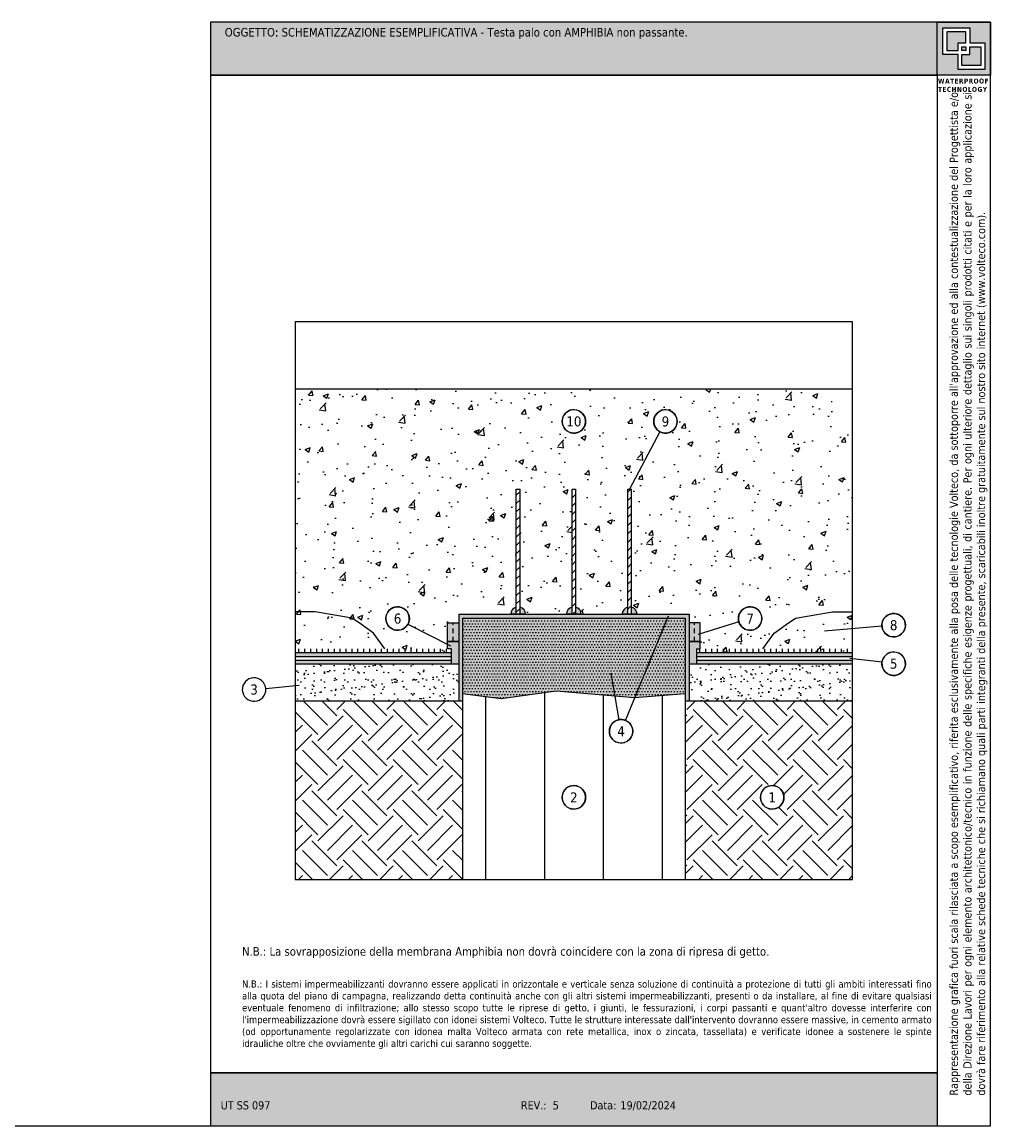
# Model space of a CAD drawing. Extents: x 80953 to 81082, y -8489 to -8459.
# Tile 5 of 5: x 81056 to 81082, y -8489 to -8459. Entities that reach past the tile are written whole.
import ezdxf
from ezdxf.enums import TextEntityAlignment as Align

# ---------------------------------------------------------------- set-up
doc = ezdxf.new("R2010")
doc.units = 0
doc.header["$LTSCALE"] = 25
doc.header["$MEASUREMENT"] = 0
doc.linetypes.add('CONTINUA', pattern=[0])
doc.linetypes.add('TRATTEGGIATA', pattern=[0.75, 0.5, -0.25])
doc.layers.get('0').update_dxf_attribs({"linetype": 'CONTINUOUS'})
doc.layers.add('0.4', color=7, linetype='CONTINUA', lineweight=30)
doc.layers.add('165', color=7, linetype='CONTINUA')
doc.layers.add('RISULTATO_HIDDEN_____3D_-_2D', color=7, linetype='CONTINUA')
doc.layers.add('contorno', color=6, linetype='CONTINUOUS', plot=False)
doc.layers.add('nascosto', color=7, linetype='CONTINUOUS', lineweight=25, plot=False)
doc.styles.add('Tahoma', font='tahoma.ttf', dxfattribs={"height": 0.35})

msp = doc.modelspace()

# ---------------------------------------------------------------- hatches: boundary and pattern name
at = {"true_color": 0xfdc300}
h = msp.add_hatch(color=40, dxfattribs=at)
h.dxf.hatch_style = 1
h.paths.add_polyline_path([(81080.403, -8487.464), (81060.834, -8487.464), (81060.834, -8488.895), (81080.403, -8488.895)])
h.paths.add_polyline_path([(81080.403, -8459.195), (81060.834, -8459.195), (81060.834, -8460.625), (81080.403, -8460.625)])
h = msp.add_hatch()
h.set_pattern_fill('AR-CONC', color=256, scale=0.2)
h.set_pattern_definition([(50, (27, 3e-07), (1.434520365, -0.12550427), [0.15, -1.65]), (355, (27, 3e-07), (-0.277502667, 1.504384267), [0.12, -1.32]), (100.4514445, (27.1195, -0.0105), (1.157017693, 1.378879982), [0.127480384, -1.402284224]), (46.1842, (27, 0.4), (2.13448266, -0.33103856), [0.225, -2.475]), (96.6356355, (27.1779, 0.3724), (1.86932389, 1.9482372), [0.191220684, -2.10342752]), (351.184164, (27, 0.4), (1.86932389, 1.9482372), [0.18, -1.98]), (21, (27.2, 0.3), (1.193814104, -0.805237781), [0.15, -1.65]), (326, (27.2, 0.3), (0.486630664, 1.45030009), [0.12, -1.32]), (71.4514447, (27.2995, 0.2329), (1.680444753, 0.645062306), [0.12748038, -1.402284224]), (37.5, (27, 3e-07), (0.0243197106, 0.6657877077), [0, -1.304, 0, -1.34, 0, -1.325]), (7.5, (27, 3e-07), (0.526139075, 0.788823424), [0, -0.764, 0, -1.274, 0, -0.505]), (327.5, (26.554, 3e-07), (1.0676448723, -0.0451097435), [0, -0.5, 0, -1.56, 0, -2.07]), (317.5, (26.354, 3e-07), (1.166372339, 0.200209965), [0, -0.65, 0, -1.036, 0, -1.47])])
h.paths.add_polyline_path([(81069.069, -8471.758), (81069.169, -8471.758), (81069.169, -8474.935, -0.341999), (81069.319, -8475.129), (81070.419, -8475.129, -0.341999), (81070.569, -8474.935), (81070.569, -8471.758), (81070.669, -8471.758), (81070.669, -8474.935, -0.341999), (81070.819, -8475.129), (81071.919, -8475.129, -0.341999), (81072.069, -8474.935), (81072.069, -8471.758), (81072.119, -8471.758), (81072.936, -8470.218, -0.277474), (81072.768, -8469.939, -1.927188), (81073.191, -8470.237, -0.211032), (81072.936, -8470.218), (81072.119, -8471.758), (81072.169, -8471.758), (81072.169, -8474.935, -0.341999), (81072.319, -8475.129), (81073.719, -8475.129), (81073.719, -8475.36), (81074.019, -8475.36), (81074.019, -8475.655), (81075.061, -8475.336, -0.074258), (81075.047, -8475.244, -1.927188), (81075.47, -8475.541, -0.428135), (81075.061, -8475.336), (81074.019, -8475.655), (81074.019, -8476.06), (81073.919, -8476.06), (81073.919, -8476.16), (81078.119, -8476.16), (81078.119, -8469.06), (81063.119, -8469.06), (81063.119, -8476.16), (81067.319, -8476.16), (81067.319, -8476.06), (81067.219, -8476.06), (81067.219, -8475.935), (81066.149, -8475.398, -0.772315), (81065.557, -8475.244, -1.294808), (81066.149, -8475.398), (81067.219, -8475.935), (81067.219, -8475.36), (81067.519, -8475.36), (81067.519, -8475.129), (81068.919, -8475.129, -0.341999), (81069.069, -8474.935)])
h.paths.add_polyline_path([(81070.302, -8469.939, -1.927188), (81070.725, -8470.237, -0.518891)], flags=16)
h.paths.add_polyline_path([(81070.346, -8470.15), (81070.892, -8470.15), (81070.892, -8469.728), (81070.346, -8469.728)], flags=24)
h = msp.add_hatch()
h.set_pattern_fill('ANSI31', color=256, scale=0.05)
h.set_pattern_definition([(45, (76693.09493, -11044.21658), (-0.1122532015, 0.1122532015), [])])
h.paths.add_polyline_path([(81069.169, -8471.758), (81069.069, -8471.758), (81069.069, -8475.129), (81069.169, -8475.129)])
h.paths.add_polyline_path([(81070.669, -8471.758), (81070.569, -8471.758), (81070.569, -8475.129), (81070.669, -8475.129)])
h.paths.add_polyline_path([(81072.169, -8471.758), (81072.069, -8471.758), (81072.069, -8475.129), (81072.169, -8475.129)])
h = msp.add_hatch(color=146)
h.dxf.hatch_style = 1
h.paths.add_polyline_path([(81073.719, -8475.129), (81067.519, -8475.129), (81067.519, -8477.46), (81067.619, -8477.46), (81067.619, -8475.229), (81073.619, -8475.229), (81073.619, -8477.46), (81073.719, -8477.46)])
at = {"true_color": 0xf8991e}
h = msp.add_hatch(color=30, dxfattribs=at)
h.dxf.hatch_style = 1
h.paths.add_polyline_path([(81069.069, -8474.935, 0.341999), (81068.919, -8475.129), (81069.069, -8475.129)])
h.paths.add_polyline_path([(81069.169, -8474.935), (81069.169, -8475.129), (81069.319, -8475.129, 0.341999)])
h.paths.add_polyline_path([(81070.569, -8474.935, 0.341999), (81070.419, -8475.129), (81070.569, -8475.129)])
h.paths.add_polyline_path([(81070.669, -8474.935), (81070.669, -8475.129), (81070.819, -8475.129, 0.341999)])
h.paths.add_polyline_path([(81072.069, -8474.935, 0.341999), (81071.919, -8475.129), (81072.069, -8475.129)])
h.paths.add_polyline_path([(81072.169, -8474.935), (81072.169, -8475.129), (81072.319, -8475.129, 0.341999)])
at = {"linetype": 'CONTINUA', "true_color": 0xf8d731}
h = msp.add_hatch(color=40, dxfattribs=at)
h.dxf.hatch_style = 1
h.paths.add_polyline_path([(81067.369, -8475.36), (81067.369, -8475.86), (81067.519, -8475.86), (81067.519, -8475.36)])
h.paths.add_polyline_path([(81067.219, -8475.36), (81067.219, -8475.86), (81067.369, -8475.86), (81067.369, -8475.36)])
h = msp.add_hatch(color=253)
h.dxf.hatch_style = 1
h.paths.add_polyline_path([(81073.619, -8475.229), (81067.619, -8475.229), (81067.619, -8477.26), (81068.665, -8477.393), (81070.146, -8477.188), (81072.253, -8477.364), (81073.619, -8477.26)])
h = msp.add_hatch()
h.set_pattern_fill('DOTS', color=256, scale=0.05)
h.set_pattern_definition([(0, (76693.094925, -11045.14739), (0.0396875, 0.079375), [0, -0.079375])])
h.paths.add_polyline_path([(81073.619, -8475.229), (81067.619, -8475.229), (81067.619, -8477.26), (81068.665, -8477.393), (81070.146, -8477.188), (81072.253, -8477.364), (81073.619, -8477.26)])
h = msp.add_hatch(color=40, dxfattribs=at)
h.dxf.hatch_style = 1
h.paths.add_polyline_path([(81073.869, -8475.36), (81073.869, -8475.86), (81073.719, -8475.86), (81073.719, -8475.36)])
h.paths.add_polyline_path([(81074.019, -8475.36), (81074.019, -8475.86), (81073.869, -8475.86), (81073.869, -8475.36)])
h = msp.add_hatch()
h.set_pattern_fill('LINE', color=256, scale=0.05, angle=90)
h.set_pattern_definition([(90, (76832.5312, -11042.46031), (-0.15875, 1e-17), [])])
h.paths.add_polyline_path([(81073.919, -8476.06), (81073.919, -8476.16), (81078.119, -8476.16), (81078.119, -8476.06)])
h.paths.add_polyline_path([(81067.319, -8476.16), (81067.319, -8476.06), (81063.119, -8476.06), (81063.119, -8476.16)])
at = {"linetype": 'CONTINUA', "true_color": 0xf8991e}
h = msp.add_hatch(color=30, dxfattribs=at)
h.dxf.hatch_style = 1
h.paths.add_polyline_path([(81067.219, -8475.86), (81067.219, -8476.06), (81067.319, -8476.06), (81067.319, -8476.46), (81067.519, -8476.46), (81067.519, -8475.86)])
h = msp.add_hatch(color=30, dxfattribs=at)
h.dxf.hatch_style = 1
h.paths.add_polyline_path([(81074.019, -8475.86), (81074.019, -8476.06), (81073.919, -8476.06), (81073.919, -8476.46), (81073.719, -8476.46), (81073.719, -8475.86)])
h = msp.add_hatch(color=4)
h.dxf.hatch_style = 1
h.paths.add_polyline_path([(81073.919, -8476.16), (81073.919, -8476.26), (81078.119, -8476.26), (81078.119, -8476.16)])
h.paths.add_polyline_path([(81073.919, -8476.36), (81073.919, -8476.46), (81078.119, -8476.46), (81078.119, -8476.36)])
h.paths.add_polyline_path([(81067.319, -8476.26), (81067.319, -8476.16), (81063.119, -8476.16), (81063.119, -8476.26)])
h.paths.add_polyline_path([(81067.319, -8476.46), (81067.319, -8476.36), (81063.119, -8476.36), (81063.119, -8476.46)])
h = msp.add_hatch()
h.set_pattern_fill('AR-SAND', color=256, scale=0.008)
h.set_pattern_definition([(37.5, (76832.5312, -11042.4603), (-0.01280025, 0.39153059), [0, -0.308864, 0, -0.34544, 0, -0.3302]), (7.5, (76832.5312, -11042.4603), (0.359618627, 0.57346008), [0, -0.166624, 0, -0.278384, 0, -0.10668]), (327.5, (76832.28126, -11042.4603), (0.632793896, 0.001149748), [0, -0.1016, 0, -0.36576, 0, -0.47752]), (317.5, (76832.28126, -11042.4603), (0.61084516, 0.17834346), [0, -0.0508, 0, -0.239776, 0, -0.27432])])
h.paths.add_polyline_path([(81067.519, -8477.46), (81067.519, -8476.46), (81063.119, -8476.46), (81063.119, -8477.46)])
h.paths.add_polyline_path([(81073.719, -8476.46), (81073.719, -8477.46), (81078.119, -8477.46), (81078.119, -8476.46)])
h = msp.add_hatch()
h.set_pattern_fill('LINE', color=256, scale=0.5, angle=90)
h.set_pattern_definition([(90, (76693.095, -11045.1474), (-1.5875, 1e-16), [])])
h.paths.add_polyline_path([(81073.619, -8477.26), (81072.253, -8477.364), (81071.501, -8477.301), (81071.773, -8477.983, -0.530163), (81072.206, -8478.276, -0.31675), (81071.997, -8478.574, -0.518891), (81071.574, -8478.276, -0.307051), (81071.773, -8477.983), (81071.501, -8477.301), (81070.146, -8477.188), (81068.665, -8477.393), (81067.619, -8477.26), (81067.619, -8482.26), (81073.619, -8482.26)])
h.paths.add_polyline_path([(81070.725, -8480.351, -0.518891), (81070.302, -8480.054, -1.927188)], flags=16)
h.paths.add_polyline_path([(81070.448, -8480.26), (81070.789, -8480.26), (81070.789, -8479.847), (81070.448, -8479.847)], flags=8)
at = {"linetype": 'CONTINUA'}
h = msp.add_hatch(dxfattribs=at)
h.set_pattern_fill('EARTH', color=8, scale=0.15, angle=45, style=0)
h.set_pattern_definition([(45, (76693.0949, -11045.1474), (0, 1.34703842), [0.9525, -0.9525]), (45, (76692.8424, -11044.8948), (0, 1.34703842), [0.9525, -0.9525]), (45, (76692.5898, -11044.6423), (0, 1.34703842), [0.9525, -0.9525]), (135, (76692.5898, -11044.4739), (-1.34703842, 0), [0.9525, -0.9525]), (135, (76692.8424, -11044.2213), (-1.34703842, 0), [0.9525, -0.9525]), (135, (76693.0949, -11043.9687), (-1.34703842, 0), [0.9525, -0.9525])])
h.paths.add_polyline_path([(81078.119, -8477.46), (81073.619, -8477.46), (81073.619, -8482.26), (81078.119, -8482.26)])
h.paths.add_polyline_path([(81076.066, -8480.351, -0.518891), (81075.643, -8480.054, -1.927188)], flags=16)
h.paths.add_polyline_path([(81067.619, -8477.46), (81063.119, -8477.46), (81063.119, -8482.26), (81067.619, -8482.26)])
h.paths.add_polyline_path([(81075.79, -8480.257), (81076.128, -8480.257), (81076.128, -8479.851), (81075.79, -8479.851)], flags=8)
at = {"layer": '0.4'}
h = msp.add_hatch(color=252, dxfattribs=at)
h.dxf.hatch_style = 1
h.paths.add_polyline_path([(81081.834, -8459.195), (81080.403, -8459.195), (81080.403, -8460.625), (81081.834, -8460.625)])
h.paths.add_polyline_path([(81080.553, -8459.346), (81081.276, -8459.346), (81081.276, -8459.75), (81081.684, -8459.75), (81081.684, -8460.474), (81080.961, -8460.474), (81080.961, -8460.069), (81080.553, -8460.069)], flags=16)
h.paths.add_polyline_path([(81080.66, -8459.453), (81081.169, -8459.453), (81081.169, -8459.75), (81080.961, -8459.75), (81080.961, -8459.962), (81080.66, -8459.962)], flags=0)
h.paths.add_polyline_path([(81081.068, -8459.857), (81081.169, -8459.857), (81081.169, -8459.962), (81081.068, -8459.962)], flags=0)
h.paths.add_polyline_path([(81081.068, -8460.069), (81081.276, -8460.069), (81081.276, -8459.857), (81081.578, -8459.857), (81081.578, -8460.367), (81081.068, -8460.367)], flags=0)
h.paths.add_polyline_path([(81081.169, -8459.453), (81080.66, -8459.453), (81080.66, -8459.962), (81080.961, -8459.962), (81080.961, -8459.75), (81081.169, -8459.75)], flags=0)
h.paths.add_polyline_path([(81081.169, -8459.857), (81081.068, -8459.857), (81081.068, -8459.962), (81081.169, -8459.962)], flags=0)
h.paths.add_polyline_path([(81081.578, -8459.857), (81081.276, -8459.857), (81081.276, -8460.069), (81081.068, -8460.069), (81081.068, -8460.367), (81081.578, -8460.367)], flags=0)
h = msp.add_hatch(color=252, dxfattribs=at)
h.dxf.hatch_style = 1
h.paths.add_polyline_path([(81081.169, -8459.453), (81080.66, -8459.453), (81080.66, -8459.962), (81080.961, -8459.962), (81080.961, -8459.75), (81081.169, -8459.75)])
h.paths.add_polyline_path([(81081.169, -8459.857), (81081.068, -8459.857), (81081.068, -8459.962), (81081.169, -8459.962)], flags=17)
h.paths.add_polyline_path([(81081.578, -8459.857), (81081.276, -8459.857), (81081.276, -8460.069), (81081.068, -8460.069), (81081.068, -8460.367), (81081.578, -8460.367)])

# ---------------------------------------------------------------- linework, layer by layer
for p, q in [((81063.119, -8469.06), (81078.119, -8469.06)), ((81072.936, -8470.218), (81072.119, -8471.758)), ((81069.069, -8475.129), (81069.069, -8471.758)), ((81069.069, -8471.758), (81069.169, -8471.758)), ((81069.169, -8475.129), (81069.169, -8471.758)), ((81070.569, -8475.129), (81070.569, -8471.758)), ((81070.569, -8471.758), (81070.669, -8471.758)), ((81070.669, -8475.129), (81070.669, -8471.758)), ((81072.069, -8475.129), (81072.069, -8471.758)), ((81072.069, -8471.758), (81072.169, -8471.758)), ((81072.169, -8475.129), (81072.169, -8471.758)), ((81063.658, -8475.06), (81063.119, -8475.06)), ((81064.653, -8475.233), (81063.658, -8475.06)), ((81067.519, -8475.129), (81067.519, -8477.46)), ((81067.519, -8475.129), (81073.719, -8475.129)), ((81069.319, -8475.129), (81068.919, -8475.129)), ((81070.819, -8475.129), (81070.419, -8475.129)), ((81072.319, -8475.129), (81071.919, -8475.129)), ((81072.01, -8477.984), (81073.167, -8475.171)), ((81073.719, -8475.129), (81073.719, -8477.46)), ((81076.584, -8475.233), (81077.579, -8475.06)), ((81077.579, -8475.06), (81078.119, -8475.06)), ((81064.9, -8475.4), (81064.653, -8475.233)), ((81065.227, -8475.633), (81064.9, -8475.4)), ((81066.149, -8475.398), (81067.296, -8475.974)), ((81067.219, -8476.06), (81067.219, -8475.36)), ((81067.619, -8475.229), (81067.619, -8482.26)), ((81067.619, -8475.229), (81073.619, -8475.229)), ((81073.619, -8475.229), (81073.619, -8482.26)), ((81075.061, -8475.336), (81073.962, -8475.672)), ((81074.019, -8476.06), (81074.019, -8475.36)), ((81076.01, -8475.633), (81076.337, -8475.4)), ((81076.337, -8475.4), (81076.584, -8475.233)), ((81078.914, -8475.449), (81077.364, -8475.579)), ((81065.533, -8476.06), (81065.227, -8475.633)), ((81075.704, -8476.06), (81076.01, -8475.633)), ((81067.519, -8475.86), (81067.219, -8475.86)), ((81067.219, -8475.86), (81067.519, -8475.86)), ((81067.319, -8476.06), (81067.219, -8476.06)), ((81073.719, -8475.86), (81074.019, -8475.86)), ((81074.019, -8475.86), (81073.719, -8475.86)), ((81073.919, -8476.06), (81074.019, -8476.06)), ((81063.119, -8476.16), (81067.319, -8476.16)), ((81063.119, -8476.26), (81067.319, -8476.26)), ((81063.119, -8476.36), (81067.319, -8476.36)), ((81073.919, -8476.16), (81078.119, -8476.16)), ((81073.919, -8476.26), (81078.119, -8476.26)), ((81073.919, -8476.36), (81078.119, -8476.36)), ((81078.915, -8476.421), (81078.045, -8476.314)), ((81063.119, -8476.46), (81067.519, -8476.46)), ((81073.719, -8476.46), (81078.119, -8476.46)), ((81071.836, -8477.965), (81071.62, -8476.714)), ((81062.323, -8477.123), (81063.228, -8477.037)), ((81063.119, -8477.46), (81067.619, -8477.46)), ((81073.619, -8477.46), (81078.119, -8477.46))]:
    msp.add_line(p, q)
at = {"linetype": 'CONTINUA'}
for p, q in [((81067.219, -8475.36), (81067.519, -8475.36)), ((81074.019, -8475.36), (81073.719, -8475.36)), ((81054.834, -8488.895), (81060.834, -8488.895))]:
    msp.add_line(p, q, dxfattribs=at)
at = {"linetype": 'TRATTEGGIATA', "ltscale": 0.01}
for p, q in [((81067.369, -8475.86), (81067.369, -8475.36)), ((81073.869, -8475.86), (81073.869, -8475.36))]:
    msp.add_line(p, q, dxfattribs=at)
msp.add_lwpolyline([(81067.619, -8477.26), (81068.665, -8477.393), (81070.146, -8477.188), (81072.253, -8477.364), (81073.619, -8477.26)])
for centre in [(81070.619, -8469.939), (81073.084, -8469.939), (81065.874, -8475.244), (81075.364, -8475.244), (81079.229, -8475.422), (81079.229, -8476.459), (81071.89, -8478.276), (81070.619, -8480.054), (81075.959, -8480.054)]:
    msp.add_circle(centre, 0.316)
for centre, start, end in [((81069.119, -8475.129), 104.4775, 180), ((81069.119, -8475.129), 0, 75.5225), ((81070.619, -8475.129), 104.4775, 180), ((81070.619, -8475.129), 0, 75.5225), ((81072.119, -8475.129), 104.4775, 180), ((81072.119, -8475.129), 0, 75.5225)]:
    msp.add_arc(centre, 0.2, start, end)
at = {"layer": '165', "color": 7}
for p, q in [((81067.319, -8476.06), (81067.319, -8476.46)), ((81073.919, -8476.06), (81073.919, -8476.46)), ((81073.919, -8476.06), (81073.919, -8476.46))]:
    msp.add_line(p, q, dxfattribs=at)
at = {"layer": 'contorno', "color": 3}
msp.add_line((81080.403, -8460.625), (81080.403, -8488.895), dxfattribs=at)
for points in [[(81080.403, -8459.195), (81081.834, -8459.195), (81081.834, -8460.625), (81080.403, -8460.625)], [(81063.119, -8482.26), (81078.119, -8482.26), (81078.119, -8467.26), (81063.119, -8467.26)], [(81063.119, -8482.26), (81078.119, -8482.26), (81078.119, -8467.26), (81063.119, -8467.26)]]:
    msp.add_lwpolyline(points, close=True, dxfattribs=at)
at = {"layer": 'contorno', "color": 3, "linetype": 'CONTINUA'}
for points in [[(81081.276, -8459.75), (81081.684, -8459.75), (81081.684, -8460.474), (81080.961, -8460.474), (81080.961, -8460.069), (81080.553, -8460.069), (81080.553, -8459.346), (81081.276, -8459.346)], [(81081.169, -8459.75), (81081.169, -8459.453), (81080.66, -8459.453), (81080.66, -8459.962), (81080.961, -8459.962), (81080.961, -8459.75)], [(81081.068, -8459.962), (81081.068, -8459.857), (81081.169, -8459.857), (81081.169, -8459.962)], [(81081.068, -8460.069), (81081.276, -8460.069), (81081.276, -8459.857), (81081.578, -8459.857), (81081.578, -8460.367), (81081.068, -8460.367)]]:
    msp.add_lwpolyline(points, close=True, dxfattribs=at)
at = {"layer": 'nascosto', "color": 3, "linetype": 'CONTINUA'}
for p, q in [((81060.834, -8459.195), (81060.834, -8488.895)), ((81081.834, -8459.195), (81060.834, -8459.195)), ((81081.834, -8488.895), (81081.834, -8459.195)), ((81060.834, -8488.895), (81081.834, -8488.895))]:
    msp.add_line(p, q, dxfattribs=at)
at = {"layer": 'nascosto', "color": 3, "linetype": 'CONTINUA', "lineweight": 30}
for p, q in [((81080.403, -8460.625), (81060.834, -8460.625)), ((81080.403, -8487.464), (81060.834, -8487.464))]:
    msp.add_line(p, q, dxfattribs=at)
at = {"layer": 'RISULTATO_HIDDEN_____3D_-_2D', "color": 7, "linetype": 'CONTINUA'}
for centre, start, end in [((81070.619, -8469.939), 289.6975, 289.0694), ((81073.084, -8469.939), 289.6975, 289.0694), ((81065.874, -8475.244), 250.9306, 250.3025), ((81075.364, -8475.244), 289.6975, 289.0694), ((81079.229, -8475.422), 289.6975, 289.0694), ((81079.229, -8476.459), 289.6975, 289.0694), ((81062.009, -8477.153), 250.9306, 250.3025), ((81071.89, -8478.276), 289.6975, 289.0694), ((81070.619, -8480.054), 289.6975, 289.0694), ((81075.959, -8480.054), 289.6975, 289.0694)]:
    msp.add_arc(centre, 0.316, start, end, dxfattribs=at)

# ---------------------------------------------------------------- texts
at = {"style": 'Tahoma'}
for s, p in [('UT SS 097', (81061.111, -8488.23)), ('REV.:', (81069.192, -8488.23)), (' 5', (81069.968, -8488.23)), ('Data:', (81071.055, -8488.23)), ('19/02/2024', (81071.872, -8488.23))]:
    msp.add_text(s, height=0.22, rotation=0.0017, dxfattribs=at).set_placement(p, align=Align.TOP_LEFT)
at = {"insert": (81061.221, -8459.353), "char_height": 0.23, "attachment_point": 1, "style": 'Tahoma'}
msp.add_mtext_dynamic_manual_height_columns('\\pxa0.83333,sm1.15,qj;OGGETTO: SCHEMATIZZAZIONE ESEMPLIFICATIVA - Testa palo con AMPHIBIA non passante.', width=19.87543, gutter_width=0, heights=[2.721], dxfattribs=at)
at = {"color": 252, "insert": (81080.422, -8460.714), "char_height": 0.13409, "attachment_point": 1, "style": 'Tahoma'}
msp.add_mtext_dynamic_manual_height_columns('{\\fTahoma|b1|i0|c0|p34;\\T1.1;WATERPROOF TECHNOLOGY}', width=1.63687, gutter_width=12.5, heights=[0], dxfattribs=at)
at = {"insert": (81080.738, -8488.08), "char_height": 0.22, "attachment_point": 1, "rotation": 90, "style": 'Tahoma'}
msp.add_mtext_dynamic_manual_height_columns("\\pxqj;Rappresentazione grafica fuori scala rilasciata a scopo esemplificativo, riferita esclusivamente alla posa delle tecnologie Volteco, da sottoporre all'approvazione ed alla contestualizzazione del Progettista e/o della Direzione Lavori per ogni elemento architettonico/tecnico in funzione delle specifiche esigenze progettuali, di cantiere. Per ogni ulteriore dettaglio sui singoli prodotti citati e per la loro applicazione si dovrà fare riferimento alla relative schede tecniche che si richiamano quali parti integranti della presente, scaricabili inoltre gratuitamente sul nostro sito internet (www.volteco.com).", width=26.9233, gutter_width=0, heights=[3.545], dxfattribs=at)
at = {"color": 1, "insert": (81061.686, -8484.084), "char_height": 0.23, "width": 18.51096, "attachment_point": 1, "style": 'Tahoma'}
msp.add_mtext('\\pxqj;{\\C256;N.B.: La sovrapposizione della membrana Amphibia non dovrà coincidere con la zona di ripresa di getto.}', dxfattribs=at)
at = {"insert": (81061.686, -8484.98), "char_height": 0.23, "width": 18.51096, "attachment_point": 1, "style": 'Tahoma'}
msp.add_mtext("\\pxqj;{\\H0.83333x;N.B.: I sistemi impermeabilizzanti dovranno essere applicati in orizzontale e verticale senza soluzione di continuità a protezione di tutti gli ambiti interessati fino alla quota del piano di campagna, realizzando detta continuità anche con gli altri sistemi impermeabilizzanti, presenti o da installare, al fine di evitare qualsiasi eventuale fenomeno di infiltrazione; allo stesso scopo tutte le riprese di getto, i giunti, le fessurazioni, i corpi passanti e quant'altro dovesse interferire con l'impermeabilizzazione dovrà essere sigillato con idonei sistemi Volteco. Tutte le strutture interessate dall'intervento dovranno essere massive, in cemento armato (od opportunamente regolarizzate con idonea malta Volteco armata con rete metallica, inox o zincata, tassellata) e verificate idonee a sostenere le spinte idrauliche oltre che ovviamente gli altri carichi cui saranno soggette.}", dxfattribs=at)
at = {"layer": 'RISULTATO_HIDDEN_____3D_-_2D', "color": 7, "style": 'Tahoma'}
for s, p in [('10', (81070.619, -8469.939)), ('9', (81073.084, -8469.939)), ('6', (81065.874, -8475.244)), ('7', (81075.364, -8475.244)), ('8', (81079.229, -8475.422)), ('5', (81079.229, -8476.459)), ('3', (81062.009, -8477.153)), ('4', (81071.89, -8478.276)), ('2', (81070.619, -8480.054)), ('1', (81075.959, -8480.054))]:
    msp.add_text(s, height=0.27, dxfattribs=at).set_placement(p, align=Align.MIDDLE)

doc.saveas('drawing.dxf')
